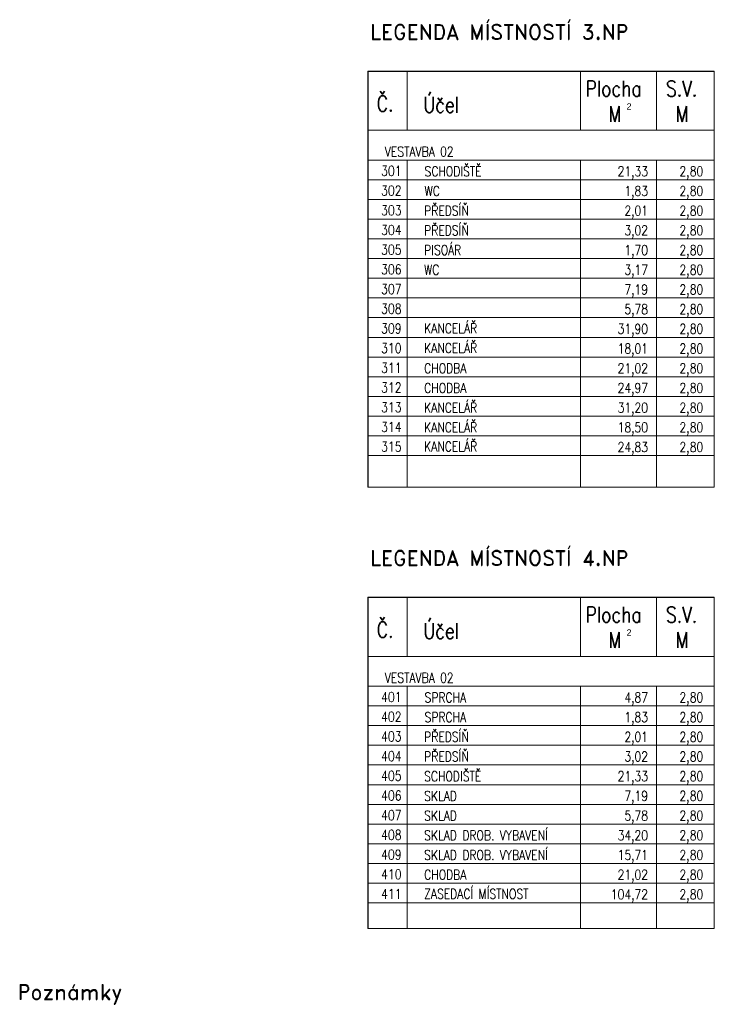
# Model space of a CAD drawing. Header units: millimetres. Extents: x 918337 to 1269480, y -257156 to -67477.
# Tile 42 of 114: x 1080022 to 1091657, y -168504 to -152009. Entities that reach past the tile are written whole.
import ezdxf
from ezdxf.enums import TextEntityAlignment as Align

# ---------------------------------------------------------------- set-up
doc = ezdxf.new("R2010")
doc.units = ezdxf.units.MM
doc.layers.get('0').update_dxf_attribs({"color": 8, "lineweight": 9})
doc.styles.add('A_slabé', font='arial.ttf')
doc.styles.add('Andy', font='arial.ttf')
doc.styles.add('ROMANS', font='romans', dxfattribs={"height": 0.2})

msp = doc.modelspace()

# ---------------------------------------------------------------- linework, layer by layer
at = {"lineweight": 25}
for p, q in [((1085851, -152870.8), (1091657.4, -152870.8)), ((1085851, -152870.8), (1085851, -159843)), ((1085851, -161685.2), (1091657.4, -161685.2)), ((1085851, -161685.2), (1085851, -167232.3))]:
    msp.add_line(p, q, dxfattribs=at)
for p, q in [((1086511, -153860.8), (1086511, -152870.8)), ((1089415.1, -153860.8), (1089415.1, -152870.8)), ((1090691.4, -153860.8), (1090691.4, -152870.8)), ((1091657.4, -153860.8), (1091657.4, -152870.8)), ((1091657.4, -153860.8), (1091657.4, -152870.8)), ((1085851, -153860.8), (1091657.4, -153860.8)), ((1091562.3, -153860.8), (1091562.9, -153860.8)), ((1091657.4, -159843), (1091657.4, -153860.8)), ((1085851, -154360.8), (1091657.4, -154360.8)), ((1086511, -159843), (1086511, -154360.8)), ((1089415.1, -159843), (1089415.1, -154360.8)), ((1091657.4, -159843), (1091657.4, -154360.8)), ((1085851, -154690.8), (1091657.4, -154690.8)), ((1085851, -155020.8), (1091657.4, -155020.8)), ((1085851, -155020.8), (1091657.4, -155020.8)), ((1085851, -155350.8), (1091657.4, -155350.8)), ((1085851, -155680.7), (1091657.4, -155680.7)), ((1085851, -156010.7), (1091657.4, -156010.7)), ((1085851, -156340.7), (1091657.4, -156340.7)), ((1085851, -159843), (1091657.4, -159843)), ((1086511, -162675.1), (1086511, -161685.2)), ((1089415.1, -162675.1), (1089415.1, -161685.2)), ((1090691.4, -162675.1), (1090691.4, -161685.2)), ((1091657.4, -162675.1), (1091657.4, -161685.2)), ((1091657.4, -162675.1), (1091657.4, -161685.2)), ((1085851, -162675.1), (1091657.4, -162675.1)), ((1091562.3, -162675.1), (1091562.9, -162675.1)), ((1091657.4, -167232.3), (1091657.4, -162675.1)), ((1086511, -167232.3), (1086511, -163175.1)), ((1089415.1, -167232.3), (1089415.1, -163175.1)), ((1085851, -164165.1), (1091657.4, -164165.1)), ((1085851, -164495.1), (1091657.4, -164495.1)), ((1085851, -167232.3), (1091657.4, -167232.3))]:
    msp.add_line(p, q)
at = {"lineweight": 15}
for p, q in [((1090691.4, -159843), (1090691.4, -154360.8)), ((1085851, -156670.7), (1091657.4, -156670.7)), ((1085851, -157000.7), (1091657.4, -157000.7)), ((1085851, -157330.7), (1091657.4, -157330.7)), ((1085851, -157660.7), (1091657.4, -157660.7)), ((1085851, -157990.7), (1091657.4, -157990.7)), ((1085851, -158320.6), (1091657.4, -158320.6)), ((1085851, -158650.6), (1091657.4, -158650.6)), ((1085851, -158980.6), (1091657.4, -158980.6)), ((1085851, -159310.6), (1091657.4, -159310.6)), ((1085851, -163175.1), (1091657.4, -163175.1)), ((1090691.4, -167232.3), (1090691.4, -163175.1)), ((1091657.4, -167232.3), (1091657.4, -163175.1)), ((1085851, -163505.1), (1091657.4, -163505.1)), ((1085851, -163835.1), (1091657.4, -163835.1)), ((1085851, -163835.1), (1091657.4, -163835.1)), ((1085851, -164825.1), (1091657.4, -164825.1)), ((1085851, -165155.1), (1091657.4, -165155.1)), ((1085851, -165485), (1091657.4, -165485)), ((1085851, -165815), (1091657.4, -165815)), ((1085851, -166145), (1091657.4, -166145)), ((1085851, -166475), (1091657.4, -166475)), ((1085851, -166805), (1091657.4, -166805))]:
    msp.add_line(p, q, dxfattribs=at)

# ---------------------------------------------------------------- texts
at = {"style": 'ROMANS', "width": 0.8}
for s, p in [('Plocha', (1089500.4, -153294.6)), ('S.V.', (1090848.6, -153294.6)), ('Č.', (1086002.9, -153546)), ('Účel', (1086784.3, -153567)), ('M', (1089885.2, -153720.1)), ('M', (1091012.1, -153720.1)), ('Plocha', (1089500.4, -162108.9)), ('S.V.', (1090848.6, -162108.9)), ('Č.', (1086002.9, -162360.4)), ('Účel', (1086784.3, -162381.3)), ('M', (1089885.2, -162534.4)), ('M', (1091012.1, -162534.4))]:
    msp.add_text(s, height=264, dxfattribs=at).set_placement(p)
at = {"style": 'A_slabé'}
for p in [(1090188.7, -153514.5), (1090188.7, -162328.8)]:
    msp.add_text('2', height=105.6, dxfattribs=at).set_placement(p)
at = {"lineweight": 15, "style": 'ROMANS', "width": 0.8}
for s, height, p in [('VESTAVBA 02', 164.997, (1086137.7, -154301.7)), ('SCHODIŠTĚ', 165, (1086804.5, -154631.7)), ('WC', 165, (1086804.5, -154961.7)), ('PŘEDSÍŇ', 165, (1086797.7, -155291.7)), ('PŘEDSÍŇ', 165, (1086797.7, -155621.7)), ('PISOÁR', 165, (1086797.7, -155951.7)), ('WC', 165, (1086797.7, -156281.7)), ('KANCELÁŘ', 165, (1086797.7, -157262.4)), ('KANCELÁŘ', 165, (1086797.7, -157592.4)), ('CHODBA', 165, (1086797.7, -157931.6)), ('CHODBA', 165, (1086797.7, -158261.6)), ('KANCELÁŘ', 165, (1086797.7, -158591.6)), ('KANCELÁŘ', 165, (1086797.7, -158921.6)), ('KANCELÁŘ', 165, (1086797.7, -159242.3)), ('VESTAVBA 02', 164.997, (1086137.7, -163116.1)), ('SPRCHA', 165, (1086804.5, -163446.1)), ('SPRCHA', 165, (1086804.5, -163776.1)), ('PŘEDSÍŇ', 165, (1086797.7, -164106)), ('PŘEDSÍŇ', 165, (1086797.7, -164436)), ('SCHODIŠTĚ', 165, (1086797.7, -164766)), ('SKLAD', 165, (1086797.7, -165096)), ('SKLAD', 165, (1086797.7, -165426)), ('SKLAD DROB. VYBAVENÍ', 164.997, (1086797.7, -165756)), ('SKLAD DROB. VYBAVENÍ', 164.997, (1086797.7, -166086)), ('CHODBA', 165, (1086797.7, -166415.9)), ('ZASEDACÍ MÍSTNOST', 164.997, (1086797.7, -166736.7))]:
    msp.add_text(s, height=height, rotation=0.00269, dxfattribs=at).set_placement(p)
for s, p in [('301', (1086417.2, -154624.8)), ('21,33', (1090547.1, -154631.3)), ('2,80', (1091470.8, -154631.3)), ('302', (1086417.2, -154954.8)), ('1,83', (1090547.1, -154961.3)), ('2,80', (1091470.8, -154961.3)), ('303', (1086417.2, -155284.8)), ('2,01', (1090547.1, -155291.3)), ('2,80', (1091470.8, -155291.3)), ('304', (1086417.2, -155614.7)), ('3,02', (1090547.1, -155621.3)), ('2,80', (1091470.8, -155621.3)), ('305', (1086417.2, -155944.7)), ('1,70', (1090547.1, -155951.2)), ('2,80', (1091470.8, -155951.2)), ('306', (1086417.2, -156274.7)), ('3,17', (1090547.1, -156281.2)), ('2,80', (1091470.8, -156281.2)), ('307', (1086417.2, -156604.7)), ('7,19', (1090547.1, -156611.2)), ('2,80', (1091470.8, -156611.2)), ('308', (1086417.2, -156934.7)), ('5,78', (1090547.1, -156941.2)), ('2,80', (1091470.8, -156941.2)), ('309', (1086417.2, -157264.7)), ('31,90', (1090547.1, -157271.2)), ('2,80', (1091470.8, -157271.2)), ('310', (1086417.2, -157594.7)), ('18,01', (1090547.1, -157601.2)), ('2,80', (1091470.8, -157601.2)), ('311', (1086417.2, -157924.7)), ('21,02', (1090547.1, -157931.2)), ('2,80', (1091470.8, -157931.2)), ('312', (1086417.2, -158254.6)), ('24,97', (1090547.1, -158261.2)), ('2,80', (1091470.8, -158261.2)), ('313', (1086417.2, -158584.6)), ('31,20', (1090547.1, -158591.1)), ('2,80', (1091470.8, -158591.1)), ('314', (1086417.2, -158914.6)), ('18,50', (1090547.1, -158921.1)), ('2,80', (1091470.8, -158921.1)), ('315', (1086417.2, -159244.6)), ('24,83', (1090547.1, -159251.1)), ('2,80', (1091470.8, -159251.1)), ('401', (1086417.2, -163439.1)), ('4,87', (1090547.1, -163445.6)), ('2,80', (1091470.8, -163445.6)), ('402', (1086417.2, -163769.1)), ('1,83', (1090547.1, -163775.6)), ('2,80', (1091470.8, -163775.6)), ('403', (1086417.2, -164099.1)), ('2,01', (1090547.1, -164105.6)), ('2,80', (1091470.8, -164105.6)), ('404', (1086417.2, -164429.1)), ('3,02', (1090547.1, -164435.6)), ('2,80', (1091470.8, -164435.6)), ('405', (1086417.2, -164759.1)), ('21,33', (1090547.1, -164765.6)), ('2,80', (1091470.8, -164765.6)), ('406', (1086417.2, -165089.1)), ('7,19', (1090547.1, -165095.6)), ('2,80', (1091470.8, -165095.6)), ('407', (1086417.2, -165419)), ('5,78', (1090547.1, -165425.6)), ('2,80', (1091470.8, -165425.6)), ('408', (1086417.2, -165749)), ('34,20', (1090547.1, -165755.5)), ('2,80', (1091470.8, -165755.5)), ('409', (1086417.2, -166079)), ('15,71', (1090547.1, -166085.5)), ('2,80', (1091470.8, -166085.5)), ('410', (1086417.2, -166409)), ('21,02', (1090547.1, -166415.5)), ('2,80', (1091470.8, -166415.5)), ('411', (1086417.2, -166739)), ('104,72', (1090547.1, -166745.5)), ('2,80', (1091470.8, -166745.5))]:
    msp.add_text(s, height=165, rotation=0.00269, dxfattribs=at).set_placement(p, align=Align.RIGHT)
at = {"char_height": 250, "attachment_point": 1, "style": 'Andy'}
for s, insert in [('{\\Fromand|c0;LEGENDA MÍSTNOSTÍ 3.NP}', (1085891, -152089.9)), ('{\\Fromand|c0;LEGENDA MÍSTNOSTÍ 4.NP}', (1085891, -160904.2)), ('{\\Fromand|c0;Poznámky}', (1079987.7, -168174.4))]:
    msp.add_mtext(s, dxfattribs=dict(at, insert=insert))

doc.saveas('drawing.dxf')
